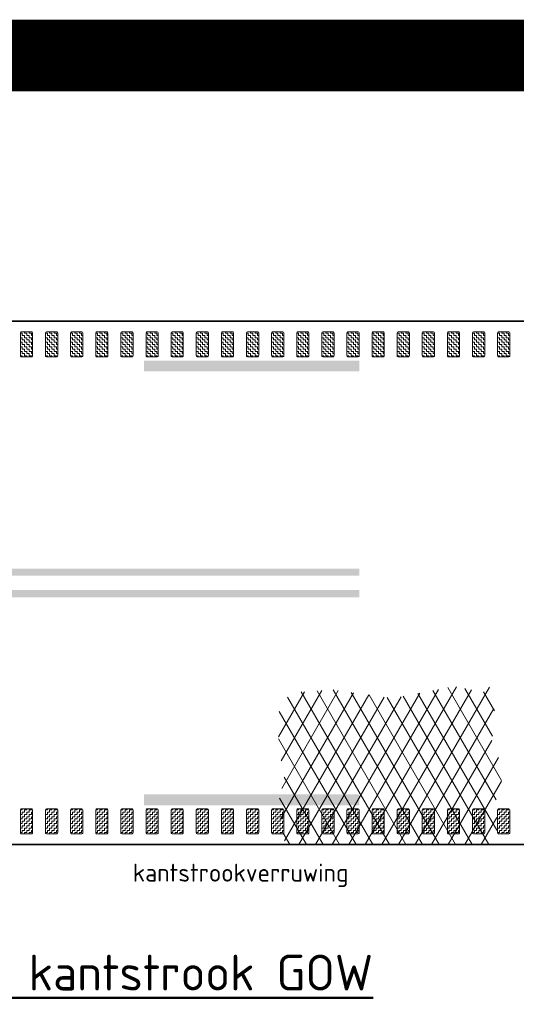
# Model space of a CAD drawing. Header units: metres. Extents: x -699 to 2316, y -1199 to 781.
# Tile 166 of 256: x 3.47 to 10.39, y -89.9 to -76.17. Entities that reach past the tile are written whole.
import ezdxf

# ---------------------------------------------------------------- set-up
doc = ezdxf.new("R2010")
doc.units = ezdxf.units.M
doc.linetypes.add('VW-3-3_STREEP', pattern=[6, 3, -3])
doc.linetypes.add('VW-9-3_STREEP', pattern=[12, 9, -3])
for name, color, linetype, lineweight in [('N-WA-VW-MARKERING_DYNAMISCH-G', 7, 'Continuous', 35), ('N-WE-VH-KANTVERHARDING-G', 210, 'Continuous', 35), ('N-WE-VH-VERHARDING_ASFALT-A', 252, 'Continuous', 18), ('N-WE-VW-MARKERING_LANGS_STREEP_33-G', 7, 'VW-3-3_STREEP', 13), ('N-WE-VW-MARKERING_LANGS_STREEP_93-G', 7, 'VW-9-3_STREEP', 13), ('X-XX-AL-AANPIJLING-M-100', 7, 'Continuous', 18), ('X-XX-AL-T50', 130, 'Continuous', 50)]:
    doc.layers.add(name, color=color, linetype=linetype, lineweight=lineweight)
doc.layers.add('X-XX-AL-TEKENBLAD_VIEWPORT-G', color=7, linetype='Continuous', lineweight=18, plot=False)
doc.styles.add('NLCS-ISO', font='NLCS-ISO.ttf')
doc.styles.add('NLCS-ISO Standaard', font='NLCS-ISO.ttf')

msp = doc.modelspace()

# ---------------------------------------------------------------- hatches: boundary and pattern name
at = {"layer": 'N-WA-VW-MARKERING_DYNAMISCH-G', "lineweight": 9}
h = msp.add_hatch(dxfattribs=at)
h.set_pattern_fill('ZIGZAG', color=8, scale=0.01, angle=50.39495, style=0)
h.set_pattern_definition([(359.999999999, (277510.376857, 444069.223778), (0.0317499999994, -0.0317500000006), [0.03175, -0.03175]), (270, (277510.408607, 444069.223778), (-0.0317500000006, -0.0317499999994), [0.03175, -0.03175])])
edge = h.paths.add_edge_path()
edge.add_line((3.4966, -80.8743), (3.6266, -80.8743))
edge.add_arc((3.6266, -80.8543), 0.02, 270, 360)
edge.add_line((3.6466, -80.8543), (3.6466, -80.5443))
edge.add_arc((3.6266, -80.5443), 0.02, 0, 90)
edge.add_line((3.6266, -80.5243), (3.4966, -80.5243))
edge.add_arc((3.4966, -80.5443), 0.02, 90, 180)
edge.add_line((3.4766, -80.5443), (3.4766, -80.8543))
edge.add_arc((3.4966, -80.8543), 0.02, 180, 270)
h = msp.add_hatch(dxfattribs=at)
h.set_pattern_fill('ZIGZAG', color=8, scale=0.01, angle=50.39495, style=0)
h.set_pattern_definition([(359.999999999, (277510.726857, 444069.223778), (0.0317499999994, -0.0317500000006), [0.03175, -0.03175]), (270, (277510.758607, 444069.223778), (-0.0317500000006, -0.0317499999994), [0.03175, -0.03175])])
edge = h.paths.add_edge_path()
edge.add_line((3.8466, -80.8743), (3.9766, -80.8743))
edge.add_arc((3.9766, -80.8543), 0.02, 270, 360)
edge.add_line((3.9966, -80.8543), (3.9966, -80.5443))
edge.add_arc((3.9766, -80.5443), 0.02, 0, 90)
edge.add_line((3.9766, -80.5243), (3.8466, -80.5243))
edge.add_arc((3.8466, -80.5443), 0.02, 90, 180)
edge.add_line((3.8266, -80.5443), (3.8266, -80.8543))
edge.add_arc((3.8466, -80.8543), 0.02, 180, 270)
h = msp.add_hatch(dxfattribs=at)
h.set_pattern_fill('ZIGZAG', color=8, scale=0.01, angle=50.39495, style=0)
h.set_pattern_definition([(359.999999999, (277511.076857, 444069.223778), (0.0317499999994, -0.0317500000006), [0.03175, -0.03175]), (270, (277511.108607, 444069.223778), (-0.0317500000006, -0.0317499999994), [0.03175, -0.03175])])
edge = h.paths.add_edge_path()
edge.add_line((4.1966, -80.8743), (4.3266, -80.8743))
edge.add_arc((4.3266, -80.8543), 0.02, 270, 360)
edge.add_line((4.3466, -80.8543), (4.3466, -80.5443))
edge.add_arc((4.3266, -80.5443), 0.02, 0, 90)
edge.add_line((4.3266, -80.5243), (4.1966, -80.5243))
edge.add_arc((4.1966, -80.5443), 0.02, 90, 180)
edge.add_line((4.1766, -80.5443), (4.1766, -80.8543))
edge.add_arc((4.1966, -80.8543), 0.02, 180, 270)
h = msp.add_hatch(dxfattribs=at)
h.set_pattern_fill('ZIGZAG', color=8, scale=0.01, angle=50.39495, style=0)
h.set_pattern_definition([(359.999999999, (277511.426857, 444069.223778), (0.0317499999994, -0.0317500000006), [0.03175, -0.03175]), (270, (277511.458607, 444069.223778), (-0.0317500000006, -0.0317499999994), [0.03175, -0.03175])])
edge = h.paths.add_edge_path()
edge.add_line((4.5466, -80.8743), (4.6766, -80.8743))
edge.add_arc((4.6766, -80.8543), 0.02, 270, 360)
edge.add_line((4.6966, -80.8543), (4.6966, -80.5443))
edge.add_arc((4.6766, -80.5443), 0.02, 0, 90)
edge.add_line((4.6766, -80.5243), (4.5466, -80.5243))
edge.add_arc((4.5466, -80.5443), 0.02, 90, 180)
edge.add_line((4.5266, -80.5443), (4.5266, -80.8543))
edge.add_arc((4.5466, -80.8543), 0.02, 180, 270)
h = msp.add_hatch(dxfattribs=at)
h.set_pattern_fill('ZIGZAG', color=8, scale=0.01, angle=50.39495, style=0)
h.set_pattern_definition([(359.999999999, (277511.776857, 444069.223778), (0.0317499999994, -0.0317500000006), [0.03175, -0.03175]), (270, (277511.808607, 444069.223778), (-0.0317500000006, -0.0317499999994), [0.03175, -0.03175])])
edge = h.paths.add_edge_path()
edge.add_line((4.8966, -80.8743), (5.0266, -80.8743))
edge.add_arc((5.0266, -80.8543), 0.02, 270, 360)
edge.add_line((5.0466, -80.8543), (5.0466, -80.5443))
edge.add_arc((5.0266, -80.5443), 0.02, 0, 90)
edge.add_line((5.0266, -80.5243), (4.8966, -80.5243))
edge.add_arc((4.8966, -80.5443), 0.02, 90, 180)
edge.add_line((4.8766, -80.5443), (4.8766, -80.8543))
edge.add_arc((4.8966, -80.8543), 0.02, 180, 270)
h = msp.add_hatch(dxfattribs=at)
h.set_pattern_fill('ZIGZAG', color=8, scale=0.01, angle=50.39495, style=0)
h.set_pattern_definition([(359.999999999, (277512.126857, 444069.223778), (0.0317499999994, -0.0317500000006), [0.03175, -0.03175]), (270, (277512.158607, 444069.223778), (-0.0317500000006, -0.0317499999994), [0.03175, -0.03175])])
edge = h.paths.add_edge_path()
edge.add_line((5.2466, -80.8743), (5.3766, -80.8743))
edge.add_arc((5.3766, -80.8543), 0.02, 270, 360)
edge.add_line((5.3966, -80.8543), (5.3966, -80.5443))
edge.add_arc((5.3766, -80.5443), 0.02, 0, 90)
edge.add_line((5.3766, -80.5243), (5.2466, -80.5243))
edge.add_arc((5.2466, -80.5443), 0.02, 90, 180)
edge.add_line((5.2266, -80.5443), (5.2266, -80.8543))
edge.add_arc((5.2466, -80.8543), 0.02, 180, 270)
h = msp.add_hatch(dxfattribs=at)
h.set_pattern_fill('ZIGZAG', color=8, scale=0.01, angle=50.39495, style=0)
h.set_pattern_definition([(359.999999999, (277512.476857, 444069.223778), (0.0317499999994, -0.0317500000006), [0.03175, -0.03175]), (270, (277512.508607, 444069.223778), (-0.0317500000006, -0.0317499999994), [0.03175, -0.03175])])
edge = h.paths.add_edge_path()
edge.add_line((5.5966, -80.8743), (5.7266, -80.8743))
edge.add_arc((5.7266, -80.8543), 0.02, 270, 360)
edge.add_line((5.7466, -80.8543), (5.7466, -80.5443))
edge.add_arc((5.7266, -80.5443), 0.02, 0, 90)
edge.add_line((5.7266, -80.5243), (5.5966, -80.5243))
edge.add_arc((5.5966, -80.5443), 0.02, 90, 180)
edge.add_line((5.5766, -80.5443), (5.5766, -80.8543))
edge.add_arc((5.5966, -80.8543), 0.02, 180, 270)
h = msp.add_hatch(dxfattribs=at)
h.set_pattern_fill('ZIGZAG', color=8, scale=0.01, angle=50.39495, style=0)
h.set_pattern_definition([(359.999999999, (277512.826857, 444069.223778), (0.0317499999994, -0.0317500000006), [0.03175, -0.03175]), (270, (277512.858607, 444069.223778), (-0.0317500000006, -0.0317499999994), [0.03175, -0.03175])])
edge = h.paths.add_edge_path()
edge.add_line((5.9466, -80.8743), (6.0766, -80.8743))
edge.add_arc((6.0766, -80.8543), 0.02, 270, 360)
edge.add_line((6.0966, -80.8543), (6.0966, -80.5443))
edge.add_arc((6.0766, -80.5443), 0.02, 0, 90)
edge.add_line((6.0766, -80.5243), (5.9466, -80.5243))
edge.add_arc((5.9466, -80.5443), 0.02, 90, 180)
edge.add_line((5.9266, -80.5443), (5.9266, -80.8543))
edge.add_arc((5.9466, -80.8543), 0.02, 180, 270)
h = msp.add_hatch(dxfattribs=at)
h.set_pattern_fill('ZIGZAG', color=8, scale=0.01, angle=50.39495, style=0)
h.set_pattern_definition([(359.999999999, (277513.176857, 444069.223778), (0.0317499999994, -0.0317500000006), [0.03175, -0.03175]), (270, (277513.208607, 444069.223778), (-0.0317500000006, -0.0317499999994), [0.03175, -0.03175])])
edge = h.paths.add_edge_path()
edge.add_line((6.2966, -80.8743), (6.4266, -80.8743))
edge.add_arc((6.4266, -80.8543), 0.02, 270, 360)
edge.add_line((6.4466, -80.8543), (6.4466, -80.5443))
edge.add_arc((6.4266, -80.5443), 0.02, 0, 90)
edge.add_line((6.4266, -80.5243), (6.2966, -80.5243))
edge.add_arc((6.2966, -80.5443), 0.02, 90, 180)
edge.add_line((6.2766, -80.5443), (6.2766, -80.8543))
edge.add_arc((6.2966, -80.8543), 0.02, 180, 270)
h = msp.add_hatch(dxfattribs=at)
h.set_pattern_fill('ZIGZAG', color=8, scale=0.01, angle=50.39495, style=0)
h.set_pattern_definition([(359.999999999, (277513.526857, 444069.223778), (0.0317499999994, -0.0317500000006), [0.03175, -0.03175]), (270, (277513.558607, 444069.223778), (-0.0317500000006, -0.0317499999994), [0.03175, -0.03175])])
edge = h.paths.add_edge_path()
edge.add_line((6.6466, -80.8743), (6.7766, -80.8743))
edge.add_arc((6.7766, -80.8543), 0.02, 270, 360)
edge.add_line((6.7966, -80.8543), (6.7966, -80.5443))
edge.add_arc((6.7766, -80.5443), 0.02, 0, 90)
edge.add_line((6.7766, -80.5243), (6.6466, -80.5243))
edge.add_arc((6.6466, -80.5443), 0.02, 90, 180)
edge.add_line((6.6266, -80.5443), (6.6266, -80.8543))
edge.add_arc((6.6466, -80.8543), 0.02, 180, 270)
h = msp.add_hatch(dxfattribs=at)
h.set_pattern_fill('ZIGZAG', color=8, scale=0.01, angle=50.39495, style=0)
h.set_pattern_definition([(359.999999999, (277513.876857, 444069.223778), (0.0317499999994, -0.0317500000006), [0.03175, -0.03175]), (270, (277513.908607, 444069.223778), (-0.0317500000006, -0.0317499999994), [0.03175, -0.03175])])
edge = h.paths.add_edge_path()
edge.add_line((6.9966, -80.8743), (7.1266, -80.8743))
edge.add_arc((7.1266, -80.8543), 0.02, 270, 360)
edge.add_line((7.1466, -80.8543), (7.1466, -80.5443))
edge.add_arc((7.1266, -80.5443), 0.02, 0, 90)
edge.add_line((7.1266, -80.5243), (6.9966, -80.5243))
edge.add_arc((6.9966, -80.5443), 0.02, 90, 180)
edge.add_line((6.9766, -80.5443), (6.9766, -80.8543))
edge.add_arc((6.9966, -80.8543), 0.02, 180, 270)
h = msp.add_hatch(dxfattribs=at)
h.set_pattern_fill('ZIGZAG', color=8, scale=0.01, angle=50.39495, style=0)
h.set_pattern_definition([(359.999999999, (277514.226857, 444069.223778), (0.0317499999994, -0.0317500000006), [0.03175, -0.03175]), (270, (277514.258607, 444069.223778), (-0.0317500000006, -0.0317499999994), [0.03175, -0.03175])])
edge = h.paths.add_edge_path()
edge.add_line((7.3466, -80.8743), (7.4766, -80.8743))
edge.add_arc((7.4766, -80.8543), 0.02, 270, 360)
edge.add_line((7.4966, -80.8543), (7.4966, -80.5443))
edge.add_arc((7.4766, -80.5443), 0.02, 0, 90)
edge.add_line((7.4766, -80.5243), (7.3466, -80.5243))
edge.add_arc((7.3466, -80.5443), 0.02, 90, 180)
edge.add_line((7.3266, -80.5443), (7.3266, -80.8543))
edge.add_arc((7.3466, -80.8543), 0.02, 180, 270)
h = msp.add_hatch(dxfattribs=at)
h.set_pattern_fill('ZIGZAG', color=8, scale=0.01, angle=50.39495, style=0)
h.set_pattern_definition([(359.999999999, (277514.576857, 444069.223778), (0.0317499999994, -0.0317500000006), [0.03175, -0.03175]), (270, (277514.608607, 444069.223778), (-0.0317500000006, -0.0317499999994), [0.03175, -0.03175])])
edge = h.paths.add_edge_path()
edge.add_line((7.6966, -80.8743), (7.8266, -80.8743))
edge.add_arc((7.8266, -80.8543), 0.02, 270, 360)
edge.add_line((7.8466, -80.8543), (7.8466, -80.5443))
edge.add_arc((7.8266, -80.5443), 0.02, 0, 90)
edge.add_line((7.8266, -80.5243), (7.6966, -80.5243))
edge.add_arc((7.6966, -80.5443), 0.02, 90, 180)
edge.add_line((7.6766, -80.5443), (7.6766, -80.8543))
edge.add_arc((7.6966, -80.8543), 0.02, 180, 270)
h = msp.add_hatch(dxfattribs=at)
h.set_pattern_fill('ZIGZAG', color=8, scale=0.01, angle=50.39495, style=0)
h.set_pattern_definition([(359.999999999, (277514.926857, 444069.223778), (0.0317499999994, -0.0317500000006), [0.03175, -0.03175]), (270, (277514.958607, 444069.223778), (-0.0317500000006, -0.0317499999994), [0.03175, -0.03175])])
edge = h.paths.add_edge_path()
edge.add_line((8.0466, -80.8743), (8.1766, -80.8743))
edge.add_arc((8.1766, -80.8543), 0.02, 270, 360)
edge.add_line((8.1966, -80.8543), (8.1966, -80.5443))
edge.add_arc((8.1766, -80.5443), 0.02, 0, 90)
edge.add_line((8.1766, -80.5243), (8.0466, -80.5243))
edge.add_arc((8.0466, -80.5443), 0.02, 90, 180)
edge.add_line((8.0266, -80.5443), (8.0266, -80.8543))
edge.add_arc((8.0466, -80.8543), 0.02, 180, 270)
h = msp.add_hatch(dxfattribs=at)
h.set_pattern_fill('ZIGZAG', color=8, scale=0.01, angle=50.39495, style=0)
h.set_pattern_definition([(359.999999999, (277515.276857, 444069.223778), (0.0317499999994, -0.0317500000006), [0.03175, -0.03175]), (270, (277515.308607, 444069.223778), (-0.0317500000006, -0.0317499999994), [0.03175, -0.03175])])
edge = h.paths.add_edge_path()
edge.add_line((8.3966, -80.8743), (8.5266, -80.8743))
edge.add_arc((8.5266, -80.8543), 0.02, 270, 360)
edge.add_line((8.5466, -80.8543), (8.5466, -80.5443))
edge.add_arc((8.5266, -80.5443), 0.02, 0, 90)
edge.add_line((8.5266, -80.5243), (8.3966, -80.5243))
edge.add_arc((8.3966, -80.5443), 0.02, 90, 180)
edge.add_line((8.3766, -80.5443), (8.3766, -80.8543))
edge.add_arc((8.3966, -80.8543), 0.02, 180, 270)
h = msp.add_hatch(dxfattribs=at)
h.set_pattern_fill('ZIGZAG', color=8, scale=0.01, angle=50.39495, style=0)
h.set_pattern_definition([(359.999999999, (277515.626857, 444069.223778), (0.0317499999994, -0.0317500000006), [0.03175, -0.03175]), (270, (277515.658607, 444069.223778), (-0.0317500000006, -0.0317499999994), [0.03175, -0.03175])])
edge = h.paths.add_edge_path()
edge.add_line((8.7466, -80.8743), (8.8766, -80.8743))
edge.add_arc((8.8766, -80.8543), 0.02, 270, 360)
edge.add_line((8.8966, -80.8543), (8.8966, -80.5443))
edge.add_arc((8.8766, -80.5443), 0.02, 0, 90)
edge.add_line((8.8766, -80.5243), (8.7466, -80.5243))
edge.add_arc((8.7466, -80.5443), 0.02, 90, 180)
edge.add_line((8.7266, -80.5443), (8.7266, -80.8543))
edge.add_arc((8.7466, -80.8543), 0.02, 180, 270)
h = msp.add_hatch(dxfattribs=at)
h.set_pattern_fill('ZIGZAG', color=8, scale=0.01, angle=50.39495, style=0)
h.set_pattern_definition([(359.999999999, (277515.976857, 444069.223778), (0.0317499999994, -0.0317500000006), [0.03175, -0.03175]), (270, (277516.008607, 444069.223778), (-0.0317500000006, -0.0317499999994), [0.03175, -0.03175])])
edge = h.paths.add_edge_path()
edge.add_line((9.0966, -80.8743), (9.2266, -80.8743))
edge.add_arc((9.2266, -80.8543), 0.02, 270, 360)
edge.add_line((9.2466, -80.8543), (9.2466, -80.5443))
edge.add_arc((9.2266, -80.5443), 0.02, 0, 90)
edge.add_line((9.2266, -80.5243), (9.0966, -80.5243))
edge.add_arc((9.0966, -80.5443), 0.02, 90, 180)
edge.add_line((9.0766, -80.5443), (9.0766, -80.8543))
edge.add_arc((9.0966, -80.8543), 0.02, 180, 270)
h = msp.add_hatch(dxfattribs=at)
h.set_pattern_fill('ZIGZAG', color=8, scale=0.01, angle=50.39495, style=0)
h.set_pattern_definition([(359.999999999, (277516.326857, 444069.223778), (0.0317499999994, -0.0317500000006), [0.03175, -0.03175]), (270, (277516.358607, 444069.223778), (-0.0317500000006, -0.0317499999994), [0.03175, -0.03175])])
edge = h.paths.add_edge_path()
edge.add_line((9.4466, -80.8743), (9.5766, -80.8743))
edge.add_arc((9.5766, -80.8543), 0.02, 270, 360)
edge.add_line((9.5966, -80.8543), (9.5966, -80.5443))
edge.add_arc((9.5766, -80.5443), 0.02, 0, 90)
edge.add_line((9.5766, -80.5243), (9.4466, -80.5243))
edge.add_arc((9.4466, -80.5443), 0.02, 90, 180)
edge.add_line((9.4266, -80.5443), (9.4266, -80.8543))
edge.add_arc((9.4466, -80.8543), 0.02, 180, 270)
h = msp.add_hatch(dxfattribs=at)
h.set_pattern_fill('ZIGZAG', color=8, scale=0.01, angle=50.39495, style=0)
h.set_pattern_definition([(359.999999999, (277516.676857, 444069.223778), (0.0317499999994, -0.0317500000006), [0.03175, -0.03175]), (270, (277516.708607, 444069.223778), (-0.0317500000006, -0.0317499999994), [0.03175, -0.03175])])
edge = h.paths.add_edge_path()
edge.add_line((9.7966, -80.8743), (9.9266, -80.8743))
edge.add_arc((9.9266, -80.8543), 0.02, 270, 360)
edge.add_line((9.9466, -80.8543), (9.9466, -80.5443))
edge.add_arc((9.9266, -80.5443), 0.02, 0, 90)
edge.add_line((9.9266, -80.5243), (9.7966, -80.5243))
edge.add_arc((9.7966, -80.5443), 0.02, 90, 180)
edge.add_line((9.7766, -80.5443), (9.7766, -80.8543))
edge.add_arc((9.7966, -80.8543), 0.02, 180, 270)
h = msp.add_hatch(dxfattribs=at)
h.set_pattern_fill('ZIGZAG', color=8, scale=0.01, angle=50.39495, style=0)
h.set_pattern_definition([(359.999999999, (277517.026857, 444069.223778), (0.0317499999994, -0.0317500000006), [0.03175, -0.03175]), (270, (277517.058607, 444069.223778), (-0.0317500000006, -0.0317499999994), [0.03175, -0.03175])])
edge = h.paths.add_edge_path()
edge.add_line((10.1466, -80.8743), (10.2766, -80.8743))
edge.add_arc((10.2766, -80.8543), 0.02, 270, 360)
edge.add_line((10.2966, -80.8543), (10.2966, -80.5443))
edge.add_arc((10.2766, -80.5443), 0.02, 0, 90)
edge.add_line((10.2766, -80.5243), (10.1466, -80.5243))
edge.add_arc((10.1466, -80.5443), 0.02, 90, 180)
edge.add_line((10.1266, -80.5443), (10.1266, -80.8543))
edge.add_arc((10.1466, -80.8543), 0.02, 180, 270)
h = msp.add_hatch(dxfattribs=at)
h.set_pattern_fill('ZIGZAG', color=8, scale=0.01, angle=50.39495, style=0)
h.set_pattern_definition([(1e-09, (277510.376857, -444237.272383), (0.0317499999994, 0.0317500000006), [0.03175, -0.03175]), (90, (277510.408607, -444237.272383), (-0.0317500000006, 0.0317499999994), [0.03175, -0.03175])])
edge = h.paths.add_edge_path()
edge.add_line((3.4966, -87.1743), (3.6266, -87.1743))
edge.add_arc((3.6266, -87.1943), 0.02, 0, 90, ccw=False)
edge.add_line((3.6466, -87.1943), (3.6466, -87.5043))
edge.add_arc((3.6266, -87.5043), 0.02, 270, 360, ccw=False)
edge.add_line((3.6266, -87.5243), (3.4966, -87.5243))
edge.add_arc((3.4966, -87.5043), 0.02, 180, 270, ccw=False)
edge.add_line((3.4766, -87.5043), (3.4766, -87.1943))
edge.add_arc((3.4966, -87.1943), 0.02, 90, 180, ccw=False)
h = msp.add_hatch(dxfattribs=at)
h.set_pattern_fill('ZIGZAG', color=8, scale=0.01, angle=50.39495, style=0)
h.set_pattern_definition([(1e-09, (277510.726857, -444237.272383), (0.0317499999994, 0.0317500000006), [0.03175, -0.03175]), (90, (277510.758607, -444237.272383), (-0.0317500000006, 0.0317499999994), [0.03175, -0.03175])])
edge = h.paths.add_edge_path()
edge.add_line((3.8466, -87.1743), (3.9766, -87.1743))
edge.add_arc((3.9766, -87.1943), 0.02, 0, 90, ccw=False)
edge.add_line((3.9966, -87.1943), (3.9966, -87.5043))
edge.add_arc((3.9766, -87.5043), 0.02, 270, 360, ccw=False)
edge.add_line((3.9766, -87.5243), (3.8466, -87.5243))
edge.add_arc((3.8466, -87.5043), 0.02, 180, 270, ccw=False)
edge.add_line((3.8266, -87.5043), (3.8266, -87.1943))
edge.add_arc((3.8466, -87.1943), 0.02, 90, 180, ccw=False)
h = msp.add_hatch(dxfattribs=at)
h.set_pattern_fill('ZIGZAG', color=8, scale=0.01, angle=50.39495, style=0)
h.set_pattern_definition([(1e-09, (277511.076857, -444237.272383), (0.0317499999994, 0.0317500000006), [0.03175, -0.03175]), (90, (277511.108607, -444237.272383), (-0.0317500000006, 0.0317499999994), [0.03175, -0.03175])])
edge = h.paths.add_edge_path()
edge.add_line((4.1966, -87.1743), (4.3266, -87.1743))
edge.add_arc((4.3266, -87.1943), 0.02, 0, 90, ccw=False)
edge.add_line((4.3466, -87.1943), (4.3466, -87.5043))
edge.add_arc((4.3266, -87.5043), 0.02, 270, 360, ccw=False)
edge.add_line((4.3266, -87.5243), (4.1966, -87.5243))
edge.add_arc((4.1966, -87.5043), 0.02, 180, 270, ccw=False)
edge.add_line((4.1766, -87.5043), (4.1766, -87.1943))
edge.add_arc((4.1966, -87.1943), 0.02, 90, 180, ccw=False)
h = msp.add_hatch(dxfattribs=at)
h.set_pattern_fill('ZIGZAG', color=8, scale=0.01, angle=50.39495, style=0)
h.set_pattern_definition([(1e-09, (277511.426857, -444237.272383), (0.0317499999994, 0.0317500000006), [0.03175, -0.03175]), (90, (277511.458607, -444237.272383), (-0.0317500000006, 0.0317499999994), [0.03175, -0.03175])])
edge = h.paths.add_edge_path()
edge.add_line((4.5466, -87.1743), (4.6766, -87.1743))
edge.add_arc((4.6766, -87.1943), 0.02, 0, 90, ccw=False)
edge.add_line((4.6966, -87.1943), (4.6966, -87.5043))
edge.add_arc((4.6766, -87.5043), 0.02, 270, 360, ccw=False)
edge.add_line((4.6766, -87.5243), (4.5466, -87.5243))
edge.add_arc((4.5466, -87.5043), 0.02, 180, 270, ccw=False)
edge.add_line((4.5266, -87.5043), (4.5266, -87.1943))
edge.add_arc((4.5466, -87.1943), 0.02, 90, 180, ccw=False)
h = msp.add_hatch(dxfattribs=at)
h.set_pattern_fill('ZIGZAG', color=8, scale=0.01, angle=50.39495, style=0)
h.set_pattern_definition([(1e-09, (277511.776857, -444237.272383), (0.0317499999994, 0.0317500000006), [0.03175, -0.03175]), (90, (277511.808607, -444237.272383), (-0.0317500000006, 0.0317499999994), [0.03175, -0.03175])])
edge = h.paths.add_edge_path()
edge.add_line((4.8966, -87.1743), (5.0266, -87.1743))
edge.add_arc((5.0266, -87.1943), 0.02, 0, 90, ccw=False)
edge.add_line((5.0466, -87.1943), (5.0466, -87.5043))
edge.add_arc((5.0266, -87.5043), 0.02, 270, 360, ccw=False)
edge.add_line((5.0266, -87.5243), (4.8966, -87.5243))
edge.add_arc((4.8966, -87.5043), 0.02, 180, 270, ccw=False)
edge.add_line((4.8766, -87.5043), (4.8766, -87.1943))
edge.add_arc((4.8966, -87.1943), 0.02, 90, 180, ccw=False)
h = msp.add_hatch(dxfattribs=at)
h.set_pattern_fill('ZIGZAG', color=8, scale=0.01, angle=50.39495, style=0)
h.set_pattern_definition([(1e-09, (277512.126857, -444237.272383), (0.0317499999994, 0.0317500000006), [0.03175, -0.03175]), (90, (277512.158607, -444237.272383), (-0.0317500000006, 0.0317499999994), [0.03175, -0.03175])])
edge = h.paths.add_edge_path()
edge.add_line((5.2466, -87.1743), (5.3766, -87.1743))
edge.add_arc((5.3766, -87.1943), 0.02, 0, 90, ccw=False)
edge.add_line((5.3966, -87.1943), (5.3966, -87.5043))
edge.add_arc((5.3766, -87.5043), 0.02, 270, 360, ccw=False)
edge.add_line((5.3766, -87.5243), (5.2466, -87.5243))
edge.add_arc((5.2466, -87.5043), 0.02, 180, 270, ccw=False)
edge.add_line((5.2266, -87.5043), (5.2266, -87.1943))
edge.add_arc((5.2466, -87.1943), 0.02, 90, 180, ccw=False)
h = msp.add_hatch(dxfattribs=at)
h.set_pattern_fill('ZIGZAG', color=8, scale=0.01, angle=50.39495, style=0)
h.set_pattern_definition([(1e-09, (277512.476857, -444237.272383), (0.0317499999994, 0.0317500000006), [0.03175, -0.03175]), (90, (277512.508607, -444237.272383), (-0.0317500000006, 0.0317499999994), [0.03175, -0.03175])])
edge = h.paths.add_edge_path()
edge.add_line((5.5966, -87.1743), (5.7266, -87.1743))
edge.add_arc((5.7266, -87.1943), 0.02, 0, 90, ccw=False)
edge.add_line((5.7466, -87.1943), (5.7466, -87.5043))
edge.add_arc((5.7266, -87.5043), 0.02, 270, 360, ccw=False)
edge.add_line((5.7266, -87.5243), (5.5966, -87.5243))
edge.add_arc((5.5966, -87.5043), 0.02, 180, 270, ccw=False)
edge.add_line((5.5766, -87.5043), (5.5766, -87.1943))
edge.add_arc((5.5966, -87.1943), 0.02, 90, 180, ccw=False)
h = msp.add_hatch(dxfattribs=at)
h.set_pattern_fill('ZIGZAG', color=8, scale=0.01, angle=50.39495, style=0)
h.set_pattern_definition([(1e-09, (277512.826857, -444237.272383), (0.0317499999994, 0.0317500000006), [0.03175, -0.03175]), (90, (277512.858607, -444237.272383), (-0.0317500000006, 0.0317499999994), [0.03175, -0.03175])])
edge = h.paths.add_edge_path()
edge.add_line((5.9466, -87.1743), (6.0766, -87.1743))
edge.add_arc((6.0766, -87.1943), 0.02, 0, 90, ccw=False)
edge.add_line((6.0966, -87.1943), (6.0966, -87.5043))
edge.add_arc((6.0766, -87.5043), 0.02, 270, 360, ccw=False)
edge.add_line((6.0766, -87.5243), (5.9466, -87.5243))
edge.add_arc((5.9466, -87.5043), 0.02, 180, 270, ccw=False)
edge.add_line((5.9266, -87.5043), (5.9266, -87.1943))
edge.add_arc((5.9466, -87.1943), 0.02, 90, 180, ccw=False)
h = msp.add_hatch(dxfattribs=at)
h.set_pattern_fill('ZIGZAG', color=8, scale=0.01, angle=50.39495, style=0)
h.set_pattern_definition([(1e-09, (277513.176857, -444237.272383), (0.0317499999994, 0.0317500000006), [0.03175, -0.03175]), (90, (277513.208607, -444237.272383), (-0.0317500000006, 0.0317499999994), [0.03175, -0.03175])])
edge = h.paths.add_edge_path()
edge.add_line((6.2966, -87.1743), (6.4266, -87.1743))
edge.add_arc((6.4266, -87.1943), 0.02, 0, 90, ccw=False)
edge.add_line((6.4466, -87.1943), (6.4466, -87.5043))
edge.add_arc((6.4266, -87.5043), 0.02, 270, 360, ccw=False)
edge.add_line((6.4266, -87.5243), (6.2966, -87.5243))
edge.add_arc((6.2966, -87.5043), 0.02, 180, 270, ccw=False)
edge.add_line((6.2766, -87.5043), (6.2766, -87.1943))
edge.add_arc((6.2966, -87.1943), 0.02, 90, 180, ccw=False)
h = msp.add_hatch(dxfattribs=at)
h.set_pattern_fill('ZIGZAG', color=8, scale=0.01, angle=50.39495, style=0)
h.set_pattern_definition([(1e-09, (277513.526857, -444237.272383), (0.0317499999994, 0.0317500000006), [0.03175, -0.03175]), (90, (277513.558607, -444237.272383), (-0.0317500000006, 0.0317499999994), [0.03175, -0.03175])])
edge = h.paths.add_edge_path()
edge.add_line((6.6466, -87.1743), (6.7766, -87.1743))
edge.add_arc((6.7766, -87.1943), 0.02, 0, 90, ccw=False)
edge.add_line((6.7966, -87.1943), (6.7966, -87.5043))
edge.add_arc((6.7766, -87.5043), 0.02, 270, 360, ccw=False)
edge.add_line((6.7766, -87.5243), (6.6466, -87.5243))
edge.add_arc((6.6466, -87.5043), 0.02, 180, 270, ccw=False)
edge.add_line((6.6266, -87.5043), (6.6266, -87.1943))
edge.add_arc((6.6466, -87.1943), 0.02, 90, 180, ccw=False)
h = msp.add_hatch(dxfattribs=at)
h.set_pattern_fill('ZIGZAG', color=8, scale=0.01, angle=50.39495, style=0)
h.set_pattern_definition([(1e-09, (277513.876857, -444237.272383), (0.0317499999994, 0.0317500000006), [0.03175, -0.03175]), (90, (277513.908607, -444237.272383), (-0.0317500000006, 0.0317499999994), [0.03175, -0.03175])])
edge = h.paths.add_edge_path()
edge.add_line((6.9966, -87.1743), (7.1266, -87.1743))
edge.add_arc((7.1266, -87.1943), 0.02, 0, 90, ccw=False)
edge.add_line((7.1466, -87.1943), (7.1466, -87.5043))
edge.add_arc((7.1266, -87.5043), 0.02, 270, 360, ccw=False)
edge.add_line((7.1266, -87.5243), (6.9966, -87.5243))
edge.add_arc((6.9966, -87.5043), 0.02, 180, 270, ccw=False)
edge.add_line((6.9766, -87.5043), (6.9766, -87.1943))
edge.add_arc((6.9966, -87.1943), 0.02, 90, 180, ccw=False)
h = msp.add_hatch(dxfattribs=at)
h.set_pattern_fill('ZIGZAG', color=8, scale=0.01, angle=50.39495, style=0)
h.set_pattern_definition([(1e-09, (277514.226857, -444237.272383), (0.0317499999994, 0.0317500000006), [0.03175, -0.03175]), (90, (277514.258607, -444237.272383), (-0.0317500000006, 0.0317499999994), [0.03175, -0.03175])])
edge = h.paths.add_edge_path()
edge.add_line((7.3466, -87.1743), (7.4766, -87.1743))
edge.add_arc((7.4766, -87.1943), 0.02, 0, 90, ccw=False)
edge.add_line((7.4966, -87.1943), (7.4966, -87.5043))
edge.add_arc((7.4766, -87.5043), 0.02, 270, 360, ccw=False)
edge.add_line((7.4766, -87.5243), (7.3466, -87.5243))
edge.add_arc((7.3466, -87.5043), 0.02, 180, 270, ccw=False)
edge.add_line((7.3266, -87.5043), (7.3266, -87.1943))
edge.add_arc((7.3466, -87.1943), 0.02, 90, 180, ccw=False)
h = msp.add_hatch(dxfattribs=at)
h.set_pattern_fill('ZIGZAG', color=8, scale=0.01, angle=50.39495, style=0)
h.set_pattern_definition([(1e-09, (277514.576857, -444237.272383), (0.0317499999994, 0.0317500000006), [0.03175, -0.03175]), (90, (277514.608607, -444237.272383), (-0.0317500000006, 0.0317499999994), [0.03175, -0.03175])])
edge = h.paths.add_edge_path()
edge.add_line((7.6966, -87.1743), (7.8266, -87.1743))
edge.add_arc((7.8266, -87.1943), 0.02, 0, 90, ccw=False)
edge.add_line((7.8466, -87.1943), (7.8466, -87.5043))
edge.add_arc((7.8266, -87.5043), 0.02, 270, 360, ccw=False)
edge.add_line((7.8266, -87.5243), (7.6966, -87.5243))
edge.add_arc((7.6966, -87.5043), 0.02, 180, 270, ccw=False)
edge.add_line((7.6766, -87.5043), (7.6766, -87.1943))
edge.add_arc((7.6966, -87.1943), 0.02, 90, 180, ccw=False)
h = msp.add_hatch(dxfattribs=at)
h.set_pattern_fill('ZIGZAG', color=8, scale=0.01, angle=50.39495, style=0)
h.set_pattern_definition([(1e-09, (277514.926857, -444237.272383), (0.0317499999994, 0.0317500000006), [0.03175, -0.03175]), (90, (277514.958607, -444237.272383), (-0.0317500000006, 0.0317499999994), [0.03175, -0.03175])])
edge = h.paths.add_edge_path()
edge.add_line((8.0466, -87.1743), (8.1766, -87.1743))
edge.add_arc((8.1766, -87.1943), 0.02, 0, 90, ccw=False)
edge.add_line((8.1966, -87.1943), (8.1966, -87.5043))
edge.add_arc((8.1766, -87.5043), 0.02, 270, 360, ccw=False)
edge.add_line((8.1766, -87.5243), (8.0466, -87.5243))
edge.add_arc((8.0466, -87.5043), 0.02, 180, 270, ccw=False)
edge.add_line((8.0266, -87.5043), (8.0266, -87.1943))
edge.add_arc((8.0466, -87.1943), 0.02, 90, 180, ccw=False)
h = msp.add_hatch(dxfattribs=at)
h.set_pattern_fill('ZIGZAG', color=8, scale=0.01, angle=50.39495, style=0)
h.set_pattern_definition([(1e-09, (277515.276857, -444237.272383), (0.0317499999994, 0.0317500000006), [0.03175, -0.03175]), (90, (277515.308607, -444237.272383), (-0.0317500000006, 0.0317499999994), [0.03175, -0.03175])])
edge = h.paths.add_edge_path()
edge.add_line((8.3966, -87.1743), (8.5266, -87.1743))
edge.add_arc((8.5266, -87.1943), 0.02, 0, 90, ccw=False)
edge.add_line((8.5466, -87.1943), (8.5466, -87.5043))
edge.add_arc((8.5266, -87.5043), 0.02, 270, 360, ccw=False)
edge.add_line((8.5266, -87.5243), (8.3966, -87.5243))
edge.add_arc((8.3966, -87.5043), 0.02, 180, 270, ccw=False)
edge.add_line((8.3766, -87.5043), (8.3766, -87.1943))
edge.add_arc((8.3966, -87.1943), 0.02, 90, 180, ccw=False)
h = msp.add_hatch(dxfattribs=at)
h.set_pattern_fill('ZIGZAG', color=8, scale=0.01, angle=50.39495, style=0)
h.set_pattern_definition([(1e-09, (277515.626857, -444237.272383), (0.0317499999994, 0.0317500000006), [0.03175, -0.03175]), (90, (277515.658607, -444237.272383), (-0.0317500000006, 0.0317499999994), [0.03175, -0.03175])])
edge = h.paths.add_edge_path()
edge.add_line((8.7466, -87.1743), (8.8766, -87.1743))
edge.add_arc((8.8766, -87.1943), 0.02, 0, 90, ccw=False)
edge.add_line((8.8966, -87.1943), (8.8966, -87.5043))
edge.add_arc((8.8766, -87.5043), 0.02, 270, 360, ccw=False)
edge.add_line((8.8766, -87.5243), (8.7466, -87.5243))
edge.add_arc((8.7466, -87.5043), 0.02, 180, 270, ccw=False)
edge.add_line((8.7266, -87.5043), (8.7266, -87.1943))
edge.add_arc((8.7466, -87.1943), 0.02, 90, 180, ccw=False)
h = msp.add_hatch(dxfattribs=at)
h.set_pattern_fill('ZIGZAG', color=8, scale=0.01, angle=50.39495, style=0)
h.set_pattern_definition([(1e-09, (277515.976857, -444237.272383), (0.0317499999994, 0.0317500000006), [0.03175, -0.03175]), (90, (277516.008607, -444237.272383), (-0.0317500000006, 0.0317499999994), [0.03175, -0.03175])])
edge = h.paths.add_edge_path()
edge.add_line((9.0966, -87.1743), (9.2266, -87.1743))
edge.add_arc((9.2266, -87.1943), 0.02, 0, 90, ccw=False)
edge.add_line((9.2466, -87.1943), (9.2466, -87.5043))
edge.add_arc((9.2266, -87.5043), 0.02, 270, 360, ccw=False)
edge.add_line((9.2266, -87.5243), (9.0966, -87.5243))
edge.add_arc((9.0966, -87.5043), 0.02, 180, 270, ccw=False)
edge.add_line((9.0766, -87.5043), (9.0766, -87.1943))
edge.add_arc((9.0966, -87.1943), 0.02, 90, 180, ccw=False)
h = msp.add_hatch(dxfattribs=at)
h.set_pattern_fill('ZIGZAG', color=8, scale=0.01, angle=50.39495, style=0)
h.set_pattern_definition([(1e-09, (277516.326857, -444237.272383), (0.0317499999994, 0.0317500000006), [0.03175, -0.03175]), (90, (277516.358607, -444237.272383), (-0.0317500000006, 0.0317499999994), [0.03175, -0.03175])])
edge = h.paths.add_edge_path()
edge.add_line((9.4466, -87.1743), (9.5766, -87.1743))
edge.add_arc((9.5766, -87.1943), 0.02, 0, 90, ccw=False)
edge.add_line((9.5966, -87.1943), (9.5966, -87.5043))
edge.add_arc((9.5766, -87.5043), 0.02, 270, 360, ccw=False)
edge.add_line((9.5766, -87.5243), (9.4466, -87.5243))
edge.add_arc((9.4466, -87.5043), 0.02, 180, 270, ccw=False)
edge.add_line((9.4266, -87.5043), (9.4266, -87.1943))
edge.add_arc((9.4466, -87.1943), 0.02, 90, 180, ccw=False)
h = msp.add_hatch(dxfattribs=at)
h.set_pattern_fill('ZIGZAG', color=8, scale=0.01, angle=50.39495, style=0)
h.set_pattern_definition([(1e-09, (277516.676857, -444237.272383), (0.0317499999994, 0.0317500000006), [0.03175, -0.03175]), (90, (277516.708607, -444237.272383), (-0.0317500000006, 0.0317499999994), [0.03175, -0.03175])])
edge = h.paths.add_edge_path()
edge.add_line((9.7966, -87.1743), (9.9266, -87.1743))
edge.add_arc((9.9266, -87.1943), 0.02, 0, 90, ccw=False)
edge.add_line((9.9466, -87.1943), (9.9466, -87.5043))
edge.add_arc((9.9266, -87.5043), 0.02, 270, 360, ccw=False)
edge.add_line((9.9266, -87.5243), (9.7966, -87.5243))
edge.add_arc((9.7966, -87.5043), 0.02, 180, 270, ccw=False)
edge.add_line((9.7766, -87.5043), (9.7766, -87.1943))
edge.add_arc((9.7966, -87.1943), 0.02, 90, 180, ccw=False)
h = msp.add_hatch(dxfattribs=at)
h.set_pattern_fill('ZIGZAG', color=8, scale=0.01, angle=50.39495, style=0)
h.set_pattern_definition([(1e-09, (277517.026857, -444237.272383), (0.0317499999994, 0.0317500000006), [0.03175, -0.03175]), (90, (277517.058607, -444237.272383), (-0.0317500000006, 0.0317499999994), [0.03175, -0.03175])])
edge = h.paths.add_edge_path()
edge.add_line((10.1466, -87.1743), (10.2766, -87.1743))
edge.add_arc((10.2766, -87.1943), 0.02, 0, 90, ccw=False)
edge.add_line((10.2966, -87.1943), (10.2966, -87.5043))
edge.add_arc((10.2766, -87.5043), 0.02, 270, 360, ccw=False)
edge.add_line((10.2766, -87.5243), (10.1466, -87.5243))
edge.add_arc((10.1466, -87.5043), 0.02, 180, 270, ccw=False)
edge.add_line((10.1266, -87.5043), (10.1266, -87.1943))
edge.add_arc((10.1466, -87.1943), 0.02, 90, 180, ccw=False)

# ---------------------------------------------------------------- linework, layer by layer
at = {"layer": 'N-WA-VW-MARKERING_DYNAMISCH-G', "color": 8, "lineweight": 9}
for points in [[(3.4966, -80.8743), (3.6266, -80.8743, 0.4142136), (3.6466, -80.8543), (3.6466, -80.5443, 0.4142136), (3.6266, -80.5243), (3.4966, -80.5243, 0.4142136), (3.4766, -80.5443), (3.4766, -80.8543, 0.4142136)], [(3.8466, -80.8743), (3.9766, -80.8743, 0.4142136), (3.9966, -80.8543), (3.9966, -80.5443, 0.4142136), (3.9766, -80.5243), (3.8466, -80.5243, 0.4142136), (3.8266, -80.5443), (3.8266, -80.8543, 0.4142136)], [(4.1966, -80.8743), (4.3266, -80.8743, 0.4142136), (4.3466, -80.8543), (4.3466, -80.5443, 0.4142136), (4.3266, -80.5243), (4.1966, -80.5243, 0.4142136), (4.1766, -80.5443), (4.1766, -80.8543, 0.4142136)], [(4.5466, -80.8743), (4.6766, -80.8743, 0.4142136), (4.6966, -80.8543), (4.6966, -80.5443, 0.4142136), (4.6766, -80.5243), (4.5466, -80.5243, 0.4142136), (4.5266, -80.5443), (4.5266, -80.8543, 0.4142136)], [(4.8966, -80.8743), (5.0266, -80.8743, 0.4142136), (5.0466, -80.8543), (5.0466, -80.5443, 0.4142136), (5.0266, -80.5243), (4.8966, -80.5243, 0.4142136), (4.8766, -80.5443), (4.8766, -80.8543, 0.4142136)], [(5.2466, -80.8743), (5.3766, -80.8743, 0.4142136), (5.3966, -80.8543), (5.3966, -80.5443, 0.4142136), (5.3766, -80.5243), (5.2466, -80.5243, 0.4142136), (5.2266, -80.5443), (5.2266, -80.8543, 0.4142136)], [(5.5966, -80.8743), (5.7266, -80.8743, 0.4142136), (5.7466, -80.8543), (5.7466, -80.5443, 0.4142136), (5.7266, -80.5243), (5.5966, -80.5243, 0.4142136), (5.5766, -80.5443), (5.5766, -80.8543, 0.4142136)], [(5.9466, -80.8743), (6.0766, -80.8743, 0.4142136), (6.0966, -80.8543), (6.0966, -80.5443, 0.4142136), (6.0766, -80.5243), (5.9466, -80.5243, 0.4142136), (5.9266, -80.5443), (5.9266, -80.8543, 0.4142136)], [(6.2966, -80.8743), (6.4266, -80.8743, 0.4142136), (6.4466, -80.8543), (6.4466, -80.5443, 0.4142136), (6.4266, -80.5243), (6.2966, -80.5243, 0.4142136), (6.2766, -80.5443), (6.2766, -80.8543, 0.4142136)], [(6.6466, -80.8743), (6.7766, -80.8743, 0.4142136), (6.7966, -80.8543), (6.7966, -80.5443, 0.4142136), (6.7766, -80.5243), (6.6466, -80.5243, 0.4142136), (6.6266, -80.5443), (6.6266, -80.8543, 0.4142136)], [(6.9966, -80.8743), (7.1266, -80.8743, 0.4142136), (7.1466, -80.8543), (7.1466, -80.5443, 0.4142136), (7.1266, -80.5243), (6.9966, -80.5243, 0.4142136), (6.9766, -80.5443), (6.9766, -80.8543, 0.4142136)], [(7.3466, -80.8743), (7.4766, -80.8743, 0.4142136), (7.4966, -80.8543), (7.4966, -80.5443, 0.4142136), (7.4766, -80.5243), (7.3466, -80.5243, 0.4142136), (7.3266, -80.5443), (7.3266, -80.8543, 0.4142136)], [(7.6966, -80.8743), (7.8266, -80.8743, 0.4142136), (7.8466, -80.8543), (7.8466, -80.5443, 0.4142136), (7.8266, -80.5243), (7.6966, -80.5243, 0.4142136), (7.6766, -80.5443), (7.6766, -80.8543, 0.4142136)], [(8.0466, -80.8743), (8.1766, -80.8743, 0.4142136), (8.1966, -80.8543), (8.1966, -80.5443, 0.4142136), (8.1766, -80.5243), (8.0466, -80.5243, 0.4142136), (8.0266, -80.5443), (8.0266, -80.8543, 0.4142136)], [(8.3966, -80.8743), (8.5266, -80.8743, 0.4142136), (8.5466, -80.8543), (8.5466, -80.5443, 0.4142136), (8.5266, -80.5243), (8.3966, -80.5243, 0.4142136), (8.3766, -80.5443), (8.3766, -80.8543, 0.4142136)], [(8.7466, -80.8743), (8.8766, -80.8743, 0.4142136), (8.8966, -80.8543), (8.8966, -80.5443, 0.4142136), (8.8766, -80.5243), (8.7466, -80.5243, 0.4142136), (8.7266, -80.5443), (8.7266, -80.8543, 0.4142136)], [(9.0966, -80.8743), (9.2266, -80.8743, 0.4142136), (9.2466, -80.8543), (9.2466, -80.5443, 0.4142136), (9.2266, -80.5243), (9.0966, -80.5243, 0.4142136), (9.0766, -80.5443), (9.0766, -80.8543, 0.4142136)], [(9.4466, -80.8743), (9.5766, -80.8743, 0.4142136), (9.5966, -80.8543), (9.5966, -80.5443, 0.4142136), (9.5766, -80.5243), (9.4466, -80.5243, 0.4142136), (9.4266, -80.5443), (9.4266, -80.8543, 0.4142136)], [(9.7966, -80.8743), (9.9266, -80.8743, 0.4142136), (9.9466, -80.8543), (9.9466, -80.5443, 0.4142136), (9.9266, -80.5243), (9.7966, -80.5243, 0.4142136), (9.7766, -80.5443), (9.7766, -80.8543, 0.4142136)], [(10.1466, -80.8743), (10.2766, -80.8743, 0.4142136), (10.2966, -80.8543), (10.2966, -80.5443, 0.4142136), (10.2766, -80.5243), (10.1466, -80.5243, 0.4142136), (10.1266, -80.5443), (10.1266, -80.8543, 0.4142136)], [(3.4966, -87.1743), (3.6266, -87.1743, -0.4142136), (3.6466, -87.1943), (3.6466, -87.5043, -0.4142136), (3.6266, -87.5243), (3.4966, -87.5243, -0.4142136), (3.4766, -87.5043), (3.4766, -87.1943, -0.4142136)], [(3.8466, -87.1743), (3.9766, -87.1743, -0.4142136), (3.9966, -87.1943), (3.9966, -87.5043, -0.4142136), (3.9766, -87.5243), (3.8466, -87.5243, -0.4142136), (3.8266, -87.5043), (3.8266, -87.1943, -0.4142136)], [(4.1966, -87.1743), (4.3266, -87.1743, -0.4142136), (4.3466, -87.1943), (4.3466, -87.5043, -0.4142136), (4.3266, -87.5243), (4.1966, -87.5243, -0.4142136), (4.1766, -87.5043), (4.1766, -87.1943, -0.4142136)], [(4.5466, -87.1743), (4.6766, -87.1743, -0.4142136), (4.6966, -87.1943), (4.6966, -87.5043, -0.4142136), (4.6766, -87.5243), (4.5466, -87.5243, -0.4142136), (4.5266, -87.5043), (4.5266, -87.1943, -0.4142136)], [(4.8966, -87.1743), (5.0266, -87.1743, -0.4142136), (5.0466, -87.1943), (5.0466, -87.5043, -0.4142136), (5.0266, -87.5243), (4.8966, -87.5243, -0.4142136), (4.8766, -87.5043), (4.8766, -87.1943, -0.4142136)], [(5.2466, -87.1743), (5.3766, -87.1743, -0.4142136), (5.3966, -87.1943), (5.3966, -87.5043, -0.4142136), (5.3766, -87.5243), (5.2466, -87.5243, -0.4142136), (5.2266, -87.5043), (5.2266, -87.1943, -0.4142136)], [(5.5966, -87.1743), (5.7266, -87.1743, -0.4142136), (5.7466, -87.1943), (5.7466, -87.5043, -0.4142136), (5.7266, -87.5243), (5.5966, -87.5243, -0.4142136), (5.5766, -87.5043), (5.5766, -87.1943, -0.4142136)], [(5.9466, -87.1743), (6.0766, -87.1743, -0.4142136), (6.0966, -87.1943), (6.0966, -87.5043, -0.4142136), (6.0766, -87.5243), (5.9466, -87.5243, -0.4142136), (5.9266, -87.5043), (5.9266, -87.1943, -0.4142136)], [(6.2966, -87.1743), (6.4266, -87.1743, -0.4142136), (6.4466, -87.1943), (6.4466, -87.5043, -0.4142136), (6.4266, -87.5243), (6.2966, -87.5243, -0.4142136), (6.2766, -87.5043), (6.2766, -87.1943, -0.4142136)], [(6.6466, -87.1743), (6.7766, -87.1743, -0.4142136), (6.7966, -87.1943), (6.7966, -87.5043, -0.4142136), (6.7766, -87.5243), (6.6466, -87.5243, -0.4142136), (6.6266, -87.5043), (6.6266, -87.1943, -0.4142136)], [(6.9966, -87.1743), (7.1266, -87.1743, -0.4142136), (7.1466, -87.1943), (7.1466, -87.5043, -0.4142136), (7.1266, -87.5243), (6.9966, -87.5243, -0.4142136), (6.9766, -87.5043), (6.9766, -87.1943, -0.4142136)], [(7.3466, -87.1743), (7.4766, -87.1743, -0.4142136), (7.4966, -87.1943), (7.4966, -87.5043, -0.4142136), (7.4766, -87.5243), (7.3466, -87.5243, -0.4142136), (7.3266, -87.5043), (7.3266, -87.1943, -0.4142136)], [(7.6966, -87.1743), (7.8266, -87.1743, -0.4142136), (7.8466, -87.1943), (7.8466, -87.5043, -0.4142136), (7.8266, -87.5243), (7.6966, -87.5243, -0.4142136), (7.6766, -87.5043), (7.6766, -87.1943, -0.4142136)], [(8.0466, -87.1743), (8.1766, -87.1743, -0.4142136), (8.1966, -87.1943), (8.1966, -87.5043, -0.4142136), (8.1766, -87.5243), (8.0466, -87.5243, -0.4142136), (8.0266, -87.5043), (8.0266, -87.1943, -0.4142136)], [(8.3966, -87.1743), (8.5266, -87.1743, -0.4142136), (8.5466, -87.1943), (8.5466, -87.5043, -0.4142136), (8.5266, -87.5243), (8.3966, -87.5243, -0.4142136), (8.3766, -87.5043), (8.3766, -87.1943, -0.4142136)], [(8.7466, -87.1743), (8.8766, -87.1743, -0.4142136), (8.8966, -87.1943), (8.8966, -87.5043, -0.4142136), (8.8766, -87.5243), (8.7466, -87.5243, -0.4142136), (8.7266, -87.5043), (8.7266, -87.1943, -0.4142136)], [(9.0966, -87.1743), (9.2266, -87.1743, -0.4142136), (9.2466, -87.1943), (9.2466, -87.5043, -0.4142136), (9.2266, -87.5243), (9.0966, -87.5243, -0.4142136), (9.0766, -87.5043), (9.0766, -87.1943, -0.4142136)], [(9.4466, -87.1743), (9.5766, -87.1743, -0.4142136), (9.5966, -87.1943), (9.5966, -87.5043, -0.4142136), (9.5766, -87.5243), (9.4466, -87.5243, -0.4142136), (9.4266, -87.5043), (9.4266, -87.1943, -0.4142136)], [(9.7966, -87.1743), (9.9266, -87.1743, -0.4142136), (9.9466, -87.1943), (9.9466, -87.5043, -0.4142136), (9.9266, -87.5243), (9.7966, -87.5243, -0.4142136), (9.7766, -87.5043), (9.7766, -87.1943, -0.4142136)], [(10.1466, -87.1743), (10.2766, -87.1743, -0.4142136), (10.2966, -87.1943), (10.2966, -87.5043, -0.4142136), (10.2766, -87.5243), (10.1466, -87.5243, -0.4142136), (10.1266, -87.5043), (10.1266, -87.1943, -0.4142136)]]:
    msp.add_lwpolyline(points, format="xyb", close=True, dxfattribs=at)
at = {"layer": 'N-WE-VH-KANTVERHARDING-G'}
for p, q in [((-0.8013, -80.3743), (32.4664, -80.3743)), ((-0.8013, -87.6743), (32.4664, -87.6743))]:
    msp.add_line(p, q, dxfattribs=at)
at = {"layer": 'N-WE-VH-VERHARDING_ASFALT-A'}
for p, q in [((7.6769, -85.5228), (7.1083, -86.5076)), ((7.9066, -85.5249), (7.1171, -86.8924)), ((8.8487, -87.6743), (7.6095, -85.5279)), ((9.0797, -87.6743), (7.8325, -85.5141)), ((9.3015, -85.5089), (8.0513, -87.6743)), ((9.5515, -85.4759), (8.2823, -87.6743)), ((9.7602, -85.5144), (8.5132, -87.6743)), ((10.0122, -85.4779), (8.7441, -87.6743)), ((10.1053, -87.0508), (9.224, -85.5242)), ((10.1808, -86.7815), (9.4312, -85.4832)), ((10.0536, -86.1613), (9.6706, -85.4979)), ((7.4353, -85.5413), (7.0728, -86.1692)), ((8.1196, -85.556), (7.1065, -87.3108)), ((8.3327, -85.587), (7.1575, -87.6224)), ((8.3868, -87.6743), (7.2002, -85.619)), ((8.5457, -85.618), (7.3585, -87.6743)), ((8.6178, -87.6743), (7.3884, -85.5449)), ((8.7801, -85.612), (7.5894, -87.6743)), ((9.0408, -85.5604), (7.8204, -87.6743)), ((9.3106, -87.6743), (8.0846, -85.5509)), ((9.5415, -87.6743), (8.3368, -85.5876)), ((9.7725, -87.6743), (8.5889, -85.6243)), ((10.0034, -87.6743), (8.8094, -85.6062)), ((10.1176, -87.472), (9.0167, -85.5652)), ((10.0818, -85.81), (9.9291, -85.5456)), ((10.0715, -85.7752), (8.9751, -87.6743)), ((8.1559, -87.6743), (7.0841, -85.8179)), ((7.925, -87.6743), (7.0728, -86.1982)), ((10.0456, -86.2201), (9.206, -87.6743)), ((10.1398, -86.4569), (9.437, -87.6743)), ((7.694, -87.6743), (7.1504, -86.7327)), ((10.1783, -86.7902), (9.6679, -87.6743)), ((7.4631, -87.6743), (7.0891, -87.0266)), ((10.1174, -87.2958), (9.8988, -87.6743)), ((7.2321, -87.6743), (7.1398, -87.5144))]:
    msp.add_line(p, q, dxfattribs=at)
at = {"layer": 'N-WE-VW-MARKERING_LANGS_STREEP_33-G', "color": 253, "linetype": 'Continuous'}
for points in [[(5.1997, -80.9243), (8.1997, -80.9243), (5.1997, -81.0743), (8.1997, -81.0743)], [(5.1997, -87.1243), (8.1997, -87.1243), (5.1997, -86.9743), (8.1997, -86.9743)]]:
    msp.add_solid(points, dxfattribs=at)
at = {"layer": 'N-WE-VW-MARKERING_LANGS_STREEP_93-G', "color": 253, "linetype": 'Continuous'}
for points in [[(-0.8003, -83.8243), (8.1997, -83.8243), (-0.8003, -83.9243), (8.1997, -83.9243)], [(-0.8003, -84.2243), (8.1997, -84.2243), (-0.8003, -84.1243), (8.1997, -84.1243)]]:
    msp.add_solid(points, dxfattribs=at)
at = {"layer": 'X-XX-AL-TEKENBLAD_VIEWPORT-G', "color": 3, "const_width": 1}
msp.add_lwpolyline([(-3.1361, -76.6719), (35.6679, -76.6719), (35.6679, -95.6337), (-3.1361, -95.6337)], dxfattribs=at)

# ---------------------------------------------------------------- texts
at = {"layer": 'X-XX-AL-AANPIJLING-M-100', "insert": (5.043, -88.2656), "char_height": 0.25, "attachment_point": 7, "style": 'NLCS-ISO Standaard'}
msp.add_mtext('kantstrookverruwing', dxfattribs=at)
at = {"layer": 'X-XX-AL-T50', "style": 'NLCS-ISO'}
msp.add_text('%%UPrincipedetail kantstrook GOW', height=0.5, dxfattribs=at).set_placement((-0.6406, -89.708))

doc.saveas('drawing.dxf')
